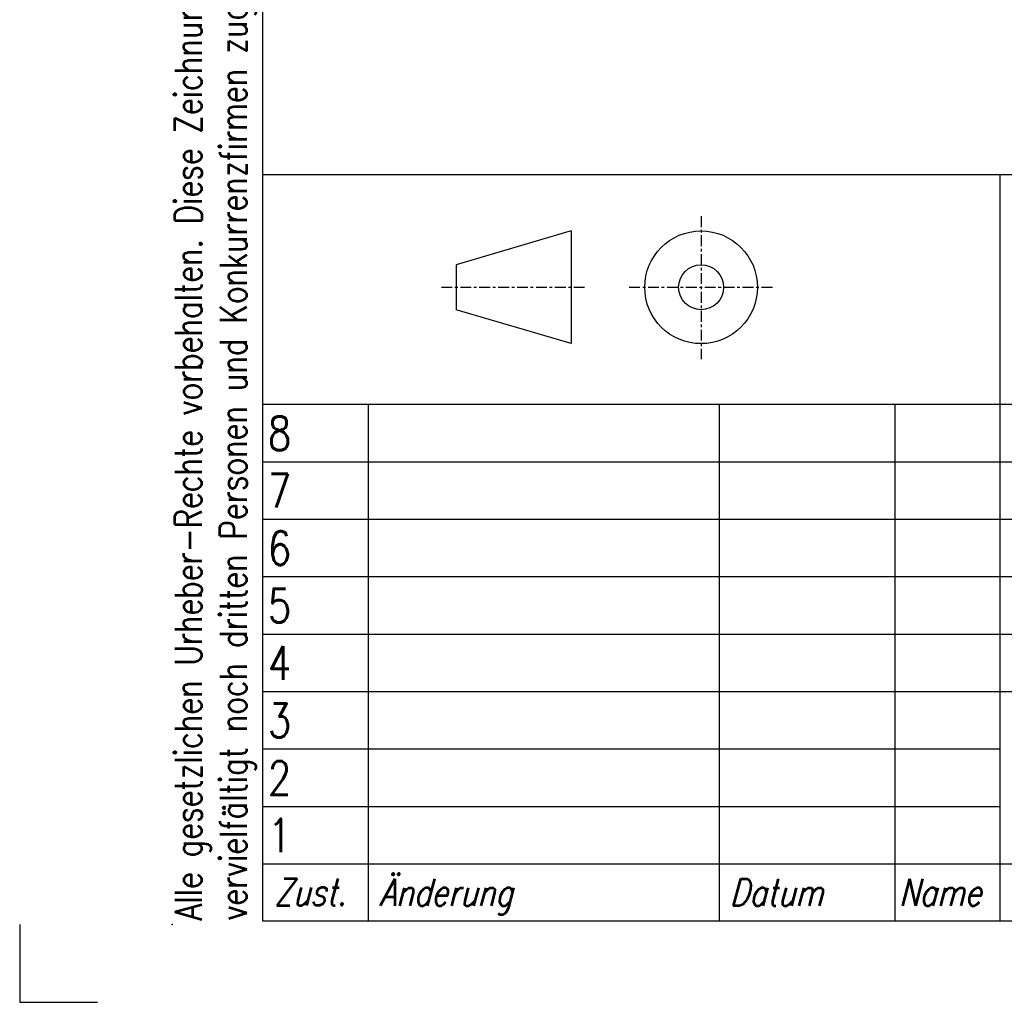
# Model space of a CAD drawing. Extents: x 22 to 232, y -68 to 228.
# Tile 1 of 5: x 22 to 95, y -68 to 4. Entities that reach past the tile are written whole.
import ezdxf

# ---------------------------------------------------------------- set-up
doc = ezdxf.new("R2010")
doc.units = 0
doc.linetypes.add('CENTER', pattern=[7, 4, -1, 1, -1])
for name, color, linetype in [('025', 1, 'CONTINUOUS'), ('050', 3, 'CONTINUOUS'), ('KOPF-025', 1, 'CONTINUOUS'), ('KOPF-035', 2, 'CONTINUOUS'), ('KOPF-050', 3, 'CONTINUOUS'), ('TEXT025', 1, 'CONTINUOUS'), ('TEXT035', 2, 'CONTINUOUS'), ('TEXT050', 3, 'CONTINUOUS')]:
    doc.layers.add(name, color=color, linetype=linetype)
doc.styles.add('T1', font='ROMANS.SHX', dxfattribs={"width": 0.8})
doc.styles.add('T2', font='romans.shx', dxfattribs={"width": 0.8, "height": 3.5})
doc.styles.add('T3', font='romans.shx', dxfattribs={"width": 0.8, "height": 2.5})

# ---------------------------------------------------------------- blocks, each defined once
blk = doc.blocks.new('A4')
at = {"layer": '050'}
blk.add_point((11.3, 5.766), dxfattribs=at)
at = {"layer": 'KOPF-025'}
for p, q in [((25.8, 44.25), (25.8, 6)), ((51.8, 44.25), (51.8, 6)), ((64.8, 44.25), (64.8, 6)), ((18, 40), (72.6, 40)), ((72.6, 40), (116.8, 40)), ((18, 35.75), (72.6, 35.75)), ((72.6, 35.75), (116.8, 35.75)), ((18, 31.5), (72.6, 31.5)), ((72.6, 31.5), (116.8, 31.5)), ((18, 27.25), (72.6, 27.25)), ((72.6, 27.25), (116.8, 27.25)), ((18, 23), (72.6, 23)), ((18, 18.75), (72.6, 18.75)), ((18, 14.5), (72.6, 14.5)), ((0, 5.75), (0, 0)), ((0, 0), (5.75, 0))]:
    blk.add_line(p, q, dxfattribs=at)
at = {"layer": 'KOPF-035'}
for p, q in [((72.6, 23), (72.6, 61.25)), ((18, 44.25), (205.2, 44.25)), ((72.6, 23), (205.2, 23)), ((72.6, 10.25), (72.6, 23)), ((18, 10.25), (72.6, 10.25)), ((72.6, 6), (72.6, 10.25)), ((72.6, 10.25), (116.8, 10.25))]:
    blk.add_line(p, q, dxfattribs=at)
at = {"layer": 'KOPF-050'}
blk.add_line((18, 61.25), (18, 290.75), dxfattribs=at)
blk.add_lwpolyline([(18, 6), (18, 61.25), (205.2, 61.25), (205.2, 6)], close=True, dxfattribs=at)
at = {"layer": 'TEXT025', "style": 'T1', "oblique": 15, "width": 0.8}
for s, p in [('Änderung', (26.612, 7.138)), ('Zust.', (18.834, 7.16)), ('Datum', (52.548, 7.138)), ('Name', (65.083, 7.138))]:
    blk.add_text(s, height=2, dxfattribs=at).set_placement(p)
at = {"layer": 'TEXT025', "insert": (11.48, 6.068), "char_height": 2, "width": 126.07049, "attachment_point": 1, "rotation": 90, "style": 'T1'}
blk.add_mtext('Alle gesetzlichen Urheber-Rechte vorbehalten. Diese Zeichnung darf ohne unsere Genehmigung weder vervielfältigt noch dritten Personen und Konkurrenzfirmen zugängig gemacht werden.', dxfattribs=at)
blk = doc.blocks.new('Din_a_4')
at = {"layer": '025', "linetype": 'CENTER', "ltscale": 0.2}
for p, q in [((50.453, 58.157), (50.453, 47.583)), ((31.23, 52.907), (41.987, 52.907)), ((45.128, 52.907), (55.777, 52.907))]:
    blk.add_line(p, q, dxfattribs=at)
at = {"layer": '050'}
for p, q in [((40.842, 57.079), (32.319, 54.571)), ((40.842, 57.079), (40.842, 48.736)), ((32.319, 54.571), (32.319, 51.243)), ((40.842, 48.736), (32.319, 51.243))]:
    blk.add_line(p, q, dxfattribs=at)
for radius in [4.171, 1.664]:
    blk.add_circle((50.453, 52.907), radius, dxfattribs=at)
blk.add_blockref('A4', (0, 0), dxfattribs=at)
at = {"layer": 'TEXT025', "style": 'T3'}
for tag, p, width in [('TOLERANZ', (73.416, 49.216), 0.8), ('ÄNDERUNG8', (26.187, 40.848), 0.8), ('IND.8', (18.387, 40.848), 0.8), ('DATUM', (52.187, 40.848), 0.7), ('NAME', (65.187, 40.848), 0.6), ('ÄNDERUNG7', (26.187, 36.598), 0.8), ('IND.7', (18.387, 36.598), 0.8), ('DATUM', (52.187, 36.598), 0.7), ('NAME', (65.187, 36.598), 0.6), ('DATUM', (83.387, 36.598), 0.8), ('NAME', (99.258, 36.772), 0.8), ('ÄNDERUNG6', (26.187, 32.348), 0.8), ('NAME', (99.258, 32.522), 0.8), ('IND.6', (18.387, 32.348), 0.8), ('DATUM', (52.187, 32.348), 0.7), ('NAME', (65.187, 32.348), 0.6), ('DATUM', (83.387, 32.348), 0.8), ('ÄNDERUNG5', (26.187, 28.098), 0.8), ('NAME', (99.258, 28.272), 0.8), ('IND.5', (18.387, 28.098), 0.8), ('DATUM', (52.187, 28.098), 0.7), ('NAME', (65.187, 28.098), 0.6), ('DATUM', (83.387, 28.098), 0.8), ('IND.4', (18.387, 23.848), 0.8), ('ÄNDERUNG4', (26.187, 23.848), 0.8), ('DATUM', (52.187, 23.848), 0.7), ('NAME', (65.187, 23.848), 0.6), ('ÄNDERUNG3', (26.187, 19.598), 0.8), ('IND.3', (18.387, 19.598), 0.8), ('DATUM', (52.187, 19.598), 0.7), ('NAME', (65.187, 19.598), 0.6), ('ÄNDERUNG2', (26.187, 15.348), 0.8), ('BLATT', (195.215, 15.82), 0.8), ('IND.2', (18.387, 15.348), 0.8), ('DATUM', (52.187, 15.348), 0.7), ('NAME', (65.187, 15.348), 0.6), ('ÄNDERUNG1', (26.187, 11.098), 0.8), ('IND.1', (18.387, 11.098), 0.8), ('DATUM', (52.187, 11.098), 0.7), ('NAME', (65.187, 11.098), 0.6), ('BL.', (195.285, 11.116), 0.8)]:
    blk.add_attdef(tag, p, '', height=2.5, dxfattribs=dict(at, width=width))
at = {"layer": 'TEXT035', "style": 'T2', "width": 0.8}
for tag, p in [('MAßSTAB', (138.931, 56.389)), ('WERKSTOFF', (139.809, 47.559))]:
    blk.add_attdef(tag, p, '', height=3.5, dxfattribs=at)
at = {"layer": 'TEXT050', "width": 0.8}
for tag, p, style in [('BEZEICHNUNG', (121.771, 35.616), 'T1'), ('BEZEICHNUNG2', (121.578, 26.557), 'T3'), ('ZEICHNUNGSNR', (146.411, 13.897), 'T1')]:
    blk.add_attdef(tag, p, '', height=5, dxfattribs=dict(at, style=style))

msp = doc.modelspace()

# ---------------------------------------------------------------- block references
at = {"layer": '050'}
ref = msp.add_blockref('Din_a_4', (22.029, -68.463), dxfattribs=at)
ref.add_attrib('IND.1', '1', (40.416, -57.364), dxfattribs={"layer": 'TEXT025', "height": 2.5, "style": 'T3', "width": 0.8})
ref.add_attrib('IND.2', '2', (40.416, -53.114), dxfattribs={"layer": 'TEXT025', "height": 2.5, "style": 'T3', "width": 0.8})
ref.add_attrib('IND.3', '3', (40.416, -48.864), dxfattribs={"layer": 'TEXT025', "height": 2.5, "style": 'T3', "width": 0.8})
ref.add_attrib('IND.4', '4', (40.416, -44.614), dxfattribs={"layer": 'TEXT025', "height": 2.5, "style": 'T3', "width": 0.8})
ref.add_attrib('IND.5', '5', (40.416, -40.364), dxfattribs={"layer": 'TEXT025', "height": 2.5, "style": 'T3', "width": 0.8})
ref.add_attrib('IND.6', '6', (40.416, -36.114), dxfattribs={"layer": 'TEXT025', "height": 2.5, "style": 'T3', "width": 0.8})
ref.add_attrib('IND.7', '7', (40.416, -31.864), dxfattribs={"layer": 'TEXT025', "height": 2.5, "style": 'T3', "width": 0.8})
ref.add_attrib('IND.8', '8', (40.416, -27.614), dxfattribs={"layer": 'TEXT025', "height": 2.5, "style": 'T3', "width": 0.8})

doc.saveas('drawing.dxf')
